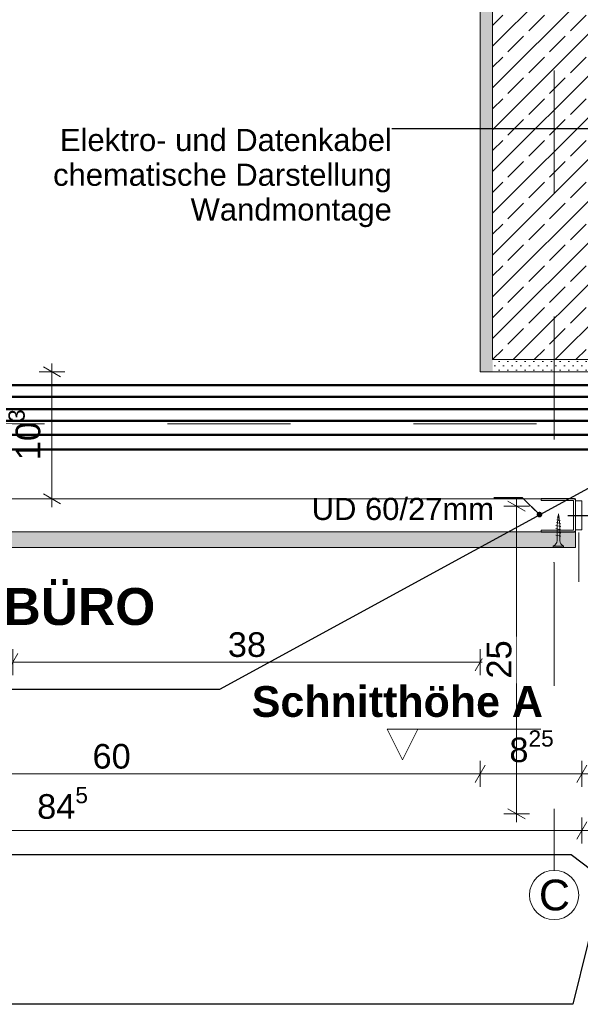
# Model space of a CAD drawing. Header units: metres. Extents: x -1.1 to 13.1, y -2.2 to 1.8.
# Tile 44 of 59: x 8.915 to 9.371, y -2.089 to -1.289. Entities that reach past the tile are written whole.
import ezdxf

# ---------------------------------------------------------------- set-up
doc = ezdxf.new("R2010")
doc.units = ezdxf.units.M
doc.header["$MEASUREMENT"] = 0
for name, pattern in [('Schnittlinie', [0.06, 0.03, -0.015, 0, -0.015]), ('Strichlinie doppelt', [0.109361, 0.052917, -0.021167, 0.014111, -0.021167]), ('Wipeout_Contour', [1, 0, -1])]:
    doc.linetypes.add(name, pattern=pattern)
for name, color, linetype in [('152 - Bemaßung_ Beschriftung.Ausbau', 7, 'Continuous'), ('203 - Marker.Schnitt - Ausbaudetail SA', 7, 'Continuous'), ('301 - Elemente.Linie', 7, 'Continuous'), ('451 - Universal.Achsen Raster', 7, 'Continuous'), ('608 - Struktur.Träger', 7, 'Continuous'), ('653 - Abdeckung.TB Verkofferung', 7, 'Continuous'), ('804 - HKLSE.Elektrik', 7, 'Continuous'), ('Neubau_653 - Abdeckung.TB Verkofferung', 7, 'Continuous'), ('Neubau_660 - Unterkonstruktion.Trockenbau', 7, 'Continuous')]:
    doc.layers.add(name, color=color, linetype=linetype)
doc.styles.add('ERSTELLTER_STIL_1', font='txt')
doc.styles.add('ERSTELLTER_STIL_2', font='txt')
doc.dimstyles.new('ERSTELLTER_STIL__1', dxfattribs={"dimtxt": 0.02, "dimasz": 0.01064, "dimexe": 0.18, "dimexo": 0.0625, "dimgap": 0, "dimtad": 1, "dimzin": 0, "dimdsep": 46, "dimtxsty": 'ERSTELLTER_STIL_1', "dimblk": 'ARROWHEAD_2', "dimblk1": 'ARROWHEAD_2', "dimblk2": 'ARROWHEAD_2', "dimcen": 0.09, "dimse1": 1, "dimse2": 1, "dimclrd": 7, "dimclre": 7, "dimclrt": 7, "dimazin": 0, "dimtfac": 1, "dimtdec": 4, "dimtmove": 0, "dimatfit": 3, "dimfxl": 1, "dimtolj": 1, "dimtzin": 0, "dimarcsym": 0})
doc.dimstyles.new('ERSTELLTER_STIL__2', dxfattribs={"dimtxt": 0.02, "dimasz": 0.01064, "dimexe": 0.18, "dimexo": 0.0625, "dimgap": 0, "dimtad": 1, "dimtih": 1, "dimtoh": 1, "dimzin": 0, "dimdsep": 46, "dimtxsty": 'ERSTELLTER_STIL_1', "dimblk": 'ARROWHEAD_2', "dimblk1": 'ARROWHEAD_2', "dimblk2": 'ARROWHEAD_2', "dimcen": 0.09, "dimse1": 1, "dimse2": 1, "dimclrd": 7, "dimclre": 7, "dimclrt": 7, "dimazin": 0, "dimtfac": 1, "dimtdec": 4, "dimtmove": 0, "dimatfit": 3, "dimfxl": 1, "dimtolj": 1, "dimtzin": 0, "dimarcsym": 0})
doc.dimstyles.new('ERSTELLTER_STIL__9', dxfattribs={"dimtxt": 0.18, "dimasz": 0.00912, "dimexe": 0.18, "dimexo": 0.0625, "dimgap": 0, "dimtad": 0, "dimtih": 1, "dimtoh": 1, "dimdec": 4, "dimzin": 0, "dimdsep": 46, "dimcen": 0.09, "dimadec": 0, "dimazin": 0, "dimtfac": 1, "dimtdec": 4, "dimtmove": 0, "dimatfit": 3, "dimldrblk": 'ARROWHEAD_11', "dimfxl": 1, "dimtolj": 1, "dimtzin": 0, "dimarcsym": 0})
pattern_1 = [(45, (3.499429, -7.279768), (-0.003535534, 0.003535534), [0, -0.005])]

# ---------------------------------------------------------------- blocks, each defined once
blk = doc.blocks.new('*D88', base_point=(3.49943, -7.27977))
at = {"layer": '152 - Bemaßung_ Beschriftung.Ausbau', "color": 7, "linetype": 'Continuous', "lineweight": 5}
for p, q in [((8.90941, -1.82108), (8.90941, -1.80008)), ((9.28941, -1.82108), (9.28941, -1.80008)), ((8.91345, -1.80358), (8.90537, -1.81758)), ((9.28537, -1.81758), (9.29345, -1.80358)), ((8.90941, -1.81058), (9.28941, -1.81058)), ((9.28941, -1.81058), (9.29626, -1.81058))]:
    blk.add_line(p, q, dxfattribs=at)
at = {"layer": '152 - Bemaßung_ Beschriftung.Ausbau', "color": 7, "lineweight": 5, "insert": (9.08423, -1.80658), "char_height": 0.02, "attachment_point": 7, "style": 'ERSTELLTER_STIL_1'}
blk.add_mtext('\\A1;{\\pql;\\fArial|b0|i0|c0|p38;38}', dxfattribs=at)
blk = doc.blocks.new('ARROWHEAD_2')
at = {"color": 0, "linetype": 'Continuous', "lineweight": 0}
for p, q in [((0, 0), (-1, 0)), ((-0.378, -0.655), (0.378, 0.655))]:
    blk.add_line(p, q, dxfattribs=at)
blk = doc.blocks.new('*D89', base_point=(3.49943, -7.27977))
at = {"layer": '152 - Bemaßung_ Beschriftung.Ausbau', "color": 7, "linetype": 'Continuous', "lineweight": 5}
for p, q in [((8.9413, -1.57477), (8.9413, -1.56792)), ((8.9518, -1.57477), (8.9308, -1.57477)), ((8.9483, -1.57881), (8.9343, -1.57073)), ((8.9413, -1.67777), (8.9413, -1.57477)), ((8.9518, -1.67777), (8.9308, -1.67777)), ((8.9343, -1.67373), (8.9483, -1.68181)), ((8.9413, -1.68461), (8.9413, -1.67777))]:
    blk.add_line(p, q, dxfattribs=at)
at = {"layer": '152 - Bemaßung_ Beschriftung.Ausbau', "color": 7, "lineweight": 5, "insert": (8.93763, -1.64645), "char_height": 0.02, "attachment_point": 7, "rotation": 90, "style": 'ERSTELLTER_STIL_1'}
blk.add_mtext('\\A1;{\\pql;\\fArial|b0|i0|c0|p38;10\\fArial|b0|i0|c0|p38;\\A1{\\H.66x;\\S3^  ;}}', dxfattribs=at)
blk = doc.blocks.new('ARROWHEAD_11')
at = {"color": 0, "linetype": 'Continuous', "lineweight": 0}
blk.add_line((0, 0), (-1, 0), dxfattribs=at)
at = {"color": 0, "linetype": 'Continuous', "lineweight": 0, "const_width": 0.25, "flags": 128}
blk.add_lwpolyline([(-0.125, 0, 1), (0.125, 0, 1)], format="xyb", close=True, dxfattribs=at)
blk = doc.blocks.new('*D148', base_point=(3.49943, -7.27977))
at = {"layer": '152 - Bemaßung_ Beschriftung.Ausbau', "color": 7, "linetype": 'Continuous', "lineweight": 5}
for p, q in [((8.69345, -1.89433), (8.68537, -1.90833)), ((8.68941, -1.91183), (8.68941, -1.89083)), ((9.29345, -1.89433), (9.28537, -1.90833)), ((9.28941, -1.91183), (9.28941, -1.89083)), ((8.68941, -1.90133), (9.28941, -1.90133))]:
    blk.add_line(p, q, dxfattribs=at)
at = {"layer": '152 - Bemaßung_ Beschriftung.Ausbau', "color": 7, "lineweight": 5, "insert": (8.97423, -1.89733), "char_height": 0.02, "attachment_point": 7, "style": 'ERSTELLTER_STIL_1'}
blk.add_mtext('\\A1;{\\pql;\\fArial|b0|i0|c0|p38;60}', dxfattribs=at)
blk = doc.blocks.new('*D149', base_point=(3.49943, -7.27977))
at = {"layer": '152 - Bemaßung_ Beschriftung.Ausbau', "color": 7, "linetype": 'Continuous', "lineweight": 5}
for p, q in [((9.29345, -1.89433), (9.28537, -1.90833)), ((9.28941, -1.91183), (9.28941, -1.89083)), ((9.37595, -1.89433), (9.36787, -1.90833)), ((9.37191, -1.91183), (9.37191, -1.89083)), ((9.28941, -1.90133), (9.37191, -1.90133))]:
    blk.add_line(p, q, dxfattribs=at)
at = {"layer": '152 - Bemaßung_ Beschriftung.Ausbau', "color": 7, "lineweight": 5, "insert": (9.31306, -1.89766), "char_height": 0.02, "attachment_point": 7, "style": 'ERSTELLTER_STIL_1'}
blk.add_mtext('\\A1;{\\pql;\\fArial|b0|i0|c0|p38;8\\fArial|b0|i0|c0|p38;\\A1{\\H.66x;\\S25^  ;}}', dxfattribs=at)
blk = doc.blocks.new('*D150', base_point=(3.49943, -7.27977))
at = {"layer": '152 - Bemaßung_ Beschriftung.Ausbau', "color": 7, "linetype": 'Continuous', "lineweight": 5}
for p, q in [((9.37595, -1.89433), (9.36787, -1.90833)), ((9.37191, -1.91183), (9.37191, -1.89083)), ((9.51787, -1.90833), (9.52595, -1.89433)), ((9.52191, -1.91183), (9.52191, -1.89083)), ((9.37191, -1.90133), (9.52191, -1.90133)), ((9.52191, -1.90133), (9.52876, -1.90133))]:
    blk.add_line(p, q, dxfattribs=at)
at = {"layer": '152 - Bemaßung_ Beschriftung.Ausbau', "color": 7, "lineweight": 5, "insert": (9.43173, -1.89733), "char_height": 0.02, "attachment_point": 7, "style": 'ERSTELLTER_STIL_1'}
blk.add_mtext('\\A1;{\\pql;\\fArial|b0|i0|c0|p38;15}', dxfattribs=at)
blk = doc.blocks.new('*D151', base_point=(3.49943, -7.27977))
at = {"layer": '152 - Bemaßung_ Beschriftung.Ausbau', "color": 7, "linetype": 'Continuous', "lineweight": 5}
for p, q in [((8.53095, -1.94035), (8.52287, -1.95435)), ((8.52691, -1.95785), (8.52691, -1.93685)), ((9.36787, -1.95435), (9.37595, -1.94035)), ((9.37191, -1.95785), (9.37191, -1.93685)), ((8.52007, -1.94735), (8.52691, -1.94735)), ((8.52691, -1.94735), (9.37191, -1.94735)), ((9.37191, -1.94735), (9.37876, -1.94735))]:
    blk.add_line(p, q, dxfattribs=at)
at = {"layer": '152 - Bemaßung_ Beschriftung.Ausbau', "color": 7, "lineweight": 5, "insert": (8.92923, -1.94367), "char_height": 0.02, "attachment_point": 7, "style": 'ERSTELLTER_STIL_1'}
blk.add_mtext('\\A1;{\\pql;\\fArial|b0|i0|c0|p38;84\\fArial|b0|i0|c0|p38;\\A1{\\H.66x;\\S5^  ;}}', dxfattribs=at)
blk = doc.blocks.new('*D158', base_point=(3.49943, -7.27977))
at = {"layer": '152 - Bemaßung_ Beschriftung.Ausbau', "color": 7, "linetype": 'Continuous', "lineweight": 5}
for p, q in [((9.37595, -1.94035), (9.36787, -1.95435)), ((9.37191, -1.95785), (9.37191, -1.93685)), ((9.52595, -1.94035), (9.51787, -1.95435)), ((9.52191, -1.95785), (9.52191, -1.93685)), ((9.36507, -1.94735), (9.37191, -1.94735)), ((9.37191, -1.94735), (9.52191, -1.94735))]:
    blk.add_line(p, q, dxfattribs=at)
at = {"layer": '152 - Bemaßung_ Beschriftung.Ausbau', "color": 7, "lineweight": 5, "insert": (9.43173, -1.94335), "char_height": 0.02, "attachment_point": 7, "style": 'ERSTELLTER_STIL_1'}
blk.add_mtext('\\A1;{\\pql;\\fArial|b0|i0|c0|p38;15}', dxfattribs=at)
blk = doc.blocks.new('*D163', base_point=(3.49943, -7.27977))
at = {"layer": '152 - Bemaßung_ Beschriftung.Ausbau', "color": 7, "linetype": 'Continuous', "lineweight": 5}
for p, q in [((9.32594, -1.68776), (9.31194, -1.67968)), ((9.31894, -1.68372), (9.31894, -1.67687)), ((9.32944, -1.68372), (9.30844, -1.68372)), ((9.31894, -1.93372), (9.31894, -1.68372)), ((9.32944, -1.93372), (9.30844, -1.93372)), ((9.31194, -1.92968), (9.32594, -1.93776)), ((9.31894, -1.94056), (9.31894, -1.93372))]:
    blk.add_line(p, q, dxfattribs=at)
at = {"color": 254, "linetype": 'Wipeout_Contour', "lineweight": 0, "ltscale": 37.970581}
blk.add_wipeout([(9.31869, -1.82765), (9.31869, -1.78979), (9.29119, -1.78979), (9.29119, -1.82765)], dxfattribs=at).dxf.layer = '152 - Bemaßung_ Beschriftung.Ausbau'
at = {"layer": '152 - Bemaßung_ Beschriftung.Ausbau', "color": 7, "lineweight": 5, "insert": (9.31494, -1.8239), "char_height": 0.02, "attachment_point": 7, "rotation": 90, "style": 'ERSTELLTER_STIL_1'}
blk.add_mtext('\\A1;{\\pql;\\fArial|b0|i0|c0|p38;25}', dxfattribs=at)

msp = doc.modelspace()

# ---------------------------------------------------------------- hatches: boundary and pattern name
at = {"layer": '608 - Struktur.Träger', "linetype": 'Continuous', "lineweight": 5}
h = msp.add_hatch(dxfattribs=at)
h.set_pattern_fill('Gips_0007', style=0, pattern_type=2)
h.set_pattern_definition(pattern_1)
h.paths.add_polyline_path([(9.29941, -0.91477), (9.28941, -0.91477), (9.28941, -1.57477), (9.29941, -1.57477), (9.29941, -1.56477)])
h = msp.add_hatch(dxfattribs=at)
h.set_pattern_fill('Beton__Stahlbeton_0007', style=0, pattern_type=2)
h.set_pattern_definition([(45, (3.49943, -7.279768), (-0.01697056, 0.01697056), []), (45, (3.490944, -7.271283), (-0.01697056, 0.01697056), [0.018, -0.006])])
h.paths.add_polyline_path([(9.29941, -1.56477), (9.49941, -1.56477), (9.49941, -0.91477), (9.29941, -0.91477)])
h = msp.add_hatch(dxfattribs=at)
h.set_pattern_fill('Gips_0007', style=0, pattern_type=2)
h.set_pattern_definition(pattern_1)
h.paths.add_polyline_path([(9.49941, -1.56477), (9.29941, -1.56477), (9.29941, -1.57477), (9.49941, -1.57477)])
at = {"layer": 'Neubau_653 - Abdeckung.TB Verkofferung', "linetype": 'Continuous', "lineweight": 5}
h = msp.add_hatch(dxfattribs=at)
h.set_pattern_fill('Gips_0007', style=0, pattern_type=2)
h.set_pattern_definition(pattern_1)
h.paths.add_polyline_path([(8.53941, -1.71727), (9.36691, -1.71727), (9.36691, -1.70477), (8.58941, -1.70477), (8.53941, -1.70477)])

# ---------------------------------------------------------------- linework, layer by layer
at = {"layer": '203 - Marker.Schnitt - Ausbaudetail SA', "color": 7, "linetype": 'Schnittlinie', "lineweight": 13}
for p, q in [((8.43512, -1.61696), (12.26507, -1.61696)), ((9.2387, -1.86506), (11.90991, -1.86506))]:
    msp.add_line(p, q, dxfattribs=at)
at = {"layer": '301 - Elemente.Linie', "color": 7, "linetype": 'Continuous', "lineweight": 25, "flags": 128}
msp.add_lwpolyline([(9.3605, -1.69127), (9.42281, -1.69127)], dxfattribs=at)
at = {"layer": '451 - Universal.Achsen Raster', "color": 160, "linetype": 'Strichlinie doppelt', "lineweight": 9, "true_color": 0x3232ff}
for p, q in [((9.34941, -0.72977), (9.34941, -1.72977)), ((9.34941, -1.72977), (9.34941, -1.97977))]:
    msp.add_line(p, q, dxfattribs=at)
at = {"layer": '451 - Universal.Achsen Raster', "color": 160, "linetype": 'Continuous', "lineweight": 9, "true_color": 0x3232ff}
msp.add_circle((9.34941, -1.99977), 0.02, dxfattribs=at)
at = {"layer": '451 - Universal.Achsen Raster', "color": 160, "linetype": 'Strichlinie doppelt', "lineweight": 9, "true_color": 0x3232ff}
msp.add_point((9.34941, -1.72977), dxfattribs=at)
msp.add_point((9.34941, -1.72977), dxfattribs=at)
at = {"layer": '608 - Struktur.Träger', "color": 7, "linetype": 'Continuous', "lineweight": 13}
for p in [(9.29941, -0.91477), (9.49941, -1.56477)]:
    msp.add_line(p, (9.29941, -1.56477), dxfattribs=at)
at = {"layer": '608 - Struktur.Träger', "color": 7, "linetype": 'Continuous', "lineweight": 5}
for p, q in [((9.28941, -0.92477), (9.28941, -1.57477)), ((9.28941, -1.57477), (9.50941, -1.57477))]:
    msp.add_line(p, q, dxfattribs=at)
at = {"layer": '653 - Abdeckung.TB Verkofferung', "color": 1, "linetype": 'Continuous', "lineweight": 13}
msp.add_line((9.36952, -1.74519), (9.36952, -1.70519), dxfattribs=at)
at = {"layer": '653 - Abdeckung.TB Verkofferung', "color": 1, "linetype": 'Continuous', "lineweight": 9, "flags": 128}
msp.add_lwpolyline([(9.36691, -1.67777), (8.58941, -1.67777), (8.58941, -1.70477), (9.36691, -1.70477)], close=True, dxfattribs=at)
at = {"layer": '804 - HKLSE.Elektrik', "color": 92, "linetype": 'Continuous', "lineweight": 50, "true_color": 0x00be00, "flags": 128}
for points in [[(10.54594, -0.93989), (9.52806, -0.93989), (9.52806, -1.58559), (8.66588, -1.58559), (8.66588, -1.25765)], [(10.54594, -0.94924), (9.53741, -0.94924), (9.53741, -1.59494), (8.65652, -1.59494), (8.65652, -1.25765)], [(10.54594, -0.95936), (9.54753, -0.95936), (9.54753, -1.60506), (8.64641, -1.60506), (8.64641, -1.25765)], [(10.54594, -0.96885), (9.55701, -0.96885), (9.55701, -1.61454), (8.63692, -1.61454), (8.63692, -1.25765)], [(10.54594, -0.98005), (9.56821, -0.98005), (9.56821, -1.62574), (8.62572, -1.62574), (8.62572, -1.25765)], [(10.54594, -0.99219), (9.58035, -0.99219), (9.58035, -1.63788), (8.61358, -1.63788), (8.61358, -1.25765)]]:
    msp.add_lwpolyline(points, dxfattribs=at)
at = {"layer": 'Neubau_653 - Abdeckung.TB Verkofferung', "color": 1, "linetype": 'Continuous', "lineweight": 13, "flags": 128}
msp.add_lwpolyline([(8.53941, -1.71727), (9.36691, -1.71727), (9.36691, -1.70477), (8.58941, -1.70477), (8.53941, -1.70477)], close=True, dxfattribs=at)
at = {"layer": 'Neubau_660 - Unterkonstruktion.Trockenbau', "color": 1, "linetype": 'Continuous', "lineweight": 5}
for p, q in [((9.35163, -1.69486), (9.35423, -1.69539)), ((9.35196, -1.69262), (9.35376, -1.69288)), ((9.35091, -1.69947), (9.35491, -1.70047)), ((9.35091, -1.70207), (9.35491, -1.70307)), ((9.35126, -1.69709), (9.3547, -1.6979)), ((9.35091, -1.70467), (9.35491, -1.70567)), ((9.35091, -1.70727), (9.35491, -1.70827)), ((9.34866, -1.71627), (9.35716, -1.71627))]:
    msp.add_line(p, q, dxfattribs=at)
at = {"layer": 'Neubau_660 - Unterkonstruktion.Trockenbau', "color": 1, "linetype": 'Continuous', "lineweight": 5, "flags": 128}
for points in [[(9.33891, -1.70502), (9.36491, -1.70502, 0.414214), (9.36691, -1.70302), (9.36691, -1.67952, 0.414214), (9.36491, -1.67752), (9.33891, -1.67752), (9.33891, -1.67927), (9.36491, -1.67927, -0.414214), (9.36516, -1.67952), (9.36516, -1.70302, -0.414214), (9.36491, -1.70327), (9.33891, -1.70327)], [(9.35404, -1.6992), (9.35404, -1.71177, 0.304192), (9.35716, -1.71627), (9.35716, -1.71727), (9.34866, -1.71727), (9.34866, -1.71627, 0.304191), (9.35179, -1.71177), (9.35179, -1.6992), (9.35291, -1.69006)]]:
    msp.add_lwpolyline(points, format="xyb", close=True, dxfattribs=at)
msp.add_lwpolyline([(9.36691, -1.67952), (9.37191, -1.67952), (9.37191, -1.70302), (9.36691, -1.70302)], close=True, dxfattribs=at)

# ---------------------------------------------------------------- texts
at = {"layer": '152 - Bemaßung_ Beschriftung.Ausbau', "color": 7, "linetype": 'Continuous', "lineweight": 9, "insert": (9.21753, -1.37725), "char_height": 0.018, "attachment_point": 3, "line_spacing_factor": 0.941445, "style": 'ERSTELLTER_STIL_1'}
msp.add_mtext('\\A1;{\\pqr;\\fArial|b0|i0|c0|p38;Elektro- und Datenkabel\\P\\pqr;\\fArial|b0|i0|c0|p38;chematische Darstellung\\P\\pqr;\\fArial|b0|i0|c0|p38;Wandmontage}', dxfattribs=at)
at = {"layer": '152 - Bemaßung_ Beschriftung.Ausbau', "color": 7, "linetype": 'Continuous', "lineweight": 9}
for s, insert, char_height, attachment_point, style in [('\\A1;{\\pqr;\\fArial|b0|i0|c0|p38;UD 60/27mm}', (9.30053, -1.67705), 0.018, 3, 'ERSTELLTER_STIL_1'), ('\\A1;{\\pqr;\\fArial|b1|i0|c0|p38;BÜRO}', (9.02529, -1.78077), 0.03, 9, 'ERSTELLTER_STIL_2')]:
    msp.add_mtext(s, dxfattribs=dict(at, insert=insert, char_height=char_height, attachment_point=attachment_point, style=style))
at = {"layer": '203 - Marker.Schnitt - Ausbaudetail SA', "color": 7, "lineweight": 13, "insert": (9.10369, -1.8554), "char_height": 0.025, "attachment_point": 7, "style": 'ERSTELLTER_STIL_2'}
msp.add_mtext('\\A1;{\\pql;\\pt0;\\fArial|b1|i0|c0|p38;Schnitthöhe A}', dxfattribs=at)
at = {"layer": '451 - Universal.Achsen Raster', "color": 160, "lineweight": 9, "true_color": 0x3232ff, "insert": (9.33707, -1.98727), "char_height": 0.025, "attachment_point": 1, "style": 'ERSTELLTER_STIL_1'}
msp.add_mtext('\\A1;{\\pql;\\pt0;\\fArial|b0|i0|c0|p38;C}', dxfattribs=at)

# ---------------------------------------------------------------- dimensions: what is measured, and where the dimension line sits
at = {"layer": '152 - Bemaßung_ Beschriftung.Ausbau', "color": 7, "linetype": 'Continuous', "lineweight": 5}
dim = msp.add_linear_dim(base=(8.9413, -1.57477), p1=(8.91385, -1.67777), p2=(8.90941, -1.57477), angle=90, dimstyle='ERSTELLTER_STIL__1', dxfattribs=at)
dim.commit()
dim.dimension.update_dxf_attribs({"geometry": '*D89', "text_midpoint": (8.9273, -1.60419), "dimtype": 160, "text_rotation": 90})
for base, p1, p2, picture, middle in [((9.28941, -1.81058), (8.90941, -1.57477), (9.28941, -1.57477), '*D88', (9.09948, -1.79658)), ((9.37191, -1.90133), (9.28941, -1.57477), (9.37191, -2.01841), '*D149', (9.35531, -1.88733)), ((9.52191, -1.90133), (9.37191, -2.01841), (9.52191, -2.01841), '*D150', (9.44698, -1.88733)), ((9.52191, -1.94735), (9.37191, -2.01841), (9.52191, -2.01841), '*D158', (9.44698, -1.93335))]:
    dim = msp.add_linear_dim(base=base, p1=p1, p2=p2, dimstyle='ERSTELLTER_STIL__2', dxfattribs=at)
    dim.commit()
    dim.dimension.update_dxf_attribs({"geometry": picture, "text_midpoint": middle, "dimtype": 160})

# ---------------------------------------------------------------- leaders
at = {"layer": '152 - Bemaßung_ Beschriftung.Ausbau', "color": 7, "linetype": 'Continuous', "lineweight": 9, "annotation_type": 0, "has_hookline": 1, "hookline_direction": 1}
for points, text_width in [([(9.55253, -1.48318), (9.47311, -1.37725), (9.21753, -1.37725)], 0.2724), ([(9.38981, -1.66248), (9.0775, -1.83271), (8.27504, -1.83271)], 0.50677), ([(9.33755, -1.69064), (9.3236, -1.67705), (9.30053, -1.67705)], 0.14441), ([(9.40479, -1.92531), (9.36451, -2.08859), (8.27504, -2.08859)], 0.41315), ([(9.38011, -1.97977), (9.36336, -1.96713), (8.27504, -1.96713)], 0.35881)]:
    msp.add_leader(points, dimstyle='ERSTELLTER_STIL__9', dxfattribs=dict(at, text_width=text_width))

# ---------------------------------------------------------------- next in the draw order: wipeouts: each hides what was drawn before it
at = {"color": 254, "linetype": 'Wipeout_Contour', "lineweight": 0, "ltscale": 28.182538}
msp.add_wipeout([(9.2137, -1.86506), (9.2262, -1.89006), (9.2387, -1.86506)], dxfattribs=at).dxf.layer = '203 - Marker.Schnitt - Ausbaudetail SA'

# ---------------------------------------------------------------- next in the draw order: linework, layer by layer
at = {"layer": '203 - Marker.Schnitt - Ausbaudetail SA', "color": 7, "linetype": 'Continuous', "lineweight": 13, "flags": 128}
msp.add_lwpolyline([(9.2137, -1.86506), (9.2387, -1.86506), (9.2262, -1.89006)], close=True, dxfattribs=at)

# ---------------------------------------------------------------- next in the draw order: dimensions: what is measured, and where the dimension line sits
at = {"layer": '152 - Bemaßung_ Beschriftung.Ausbau', "color": 7, "linetype": 'Continuous', "lineweight": 5}
for base, p1, p2, picture, middle in [((9.28941, -1.90133), (8.68941, -1.57477), (9.28941, -1.57477), '*D148', (8.98948, -1.88733)), ((9.37191118, -1.94734523), (8.52691116, -1.75247394), (9.37191118, -2.01840748), '*D151', (8.97148442, -1.93334523))]:
    dim = msp.add_linear_dim(base=base, p1=p1, p2=p2, dimstyle='ERSTELLTER_STIL__2', dxfattribs=at)
    dim.commit()
    dim.dimension.update_dxf_attribs({"geometry": picture, "text_midpoint": middle, "dimtype": 160})

# ---------------------------------------------------------------- next in the draw order: dimensions: what is measured, and where the dimension line sits
dim = msp.add_linear_dim(base=(9.31894, -1.68372), p1=(9.41356, -1.93372), p2=(9.41356, -1.68372), angle=90, dimstyle='ERSTELLTER_STIL__1', dxfattribs=at)
dim.commit()
dim.dimension.update_dxf_attribs({"geometry": '*D163', "text_midpoint": (9.30494, -1.80865), "dimtype": 160, "text_rotation": 90})

doc.saveas('drawing.dxf')
